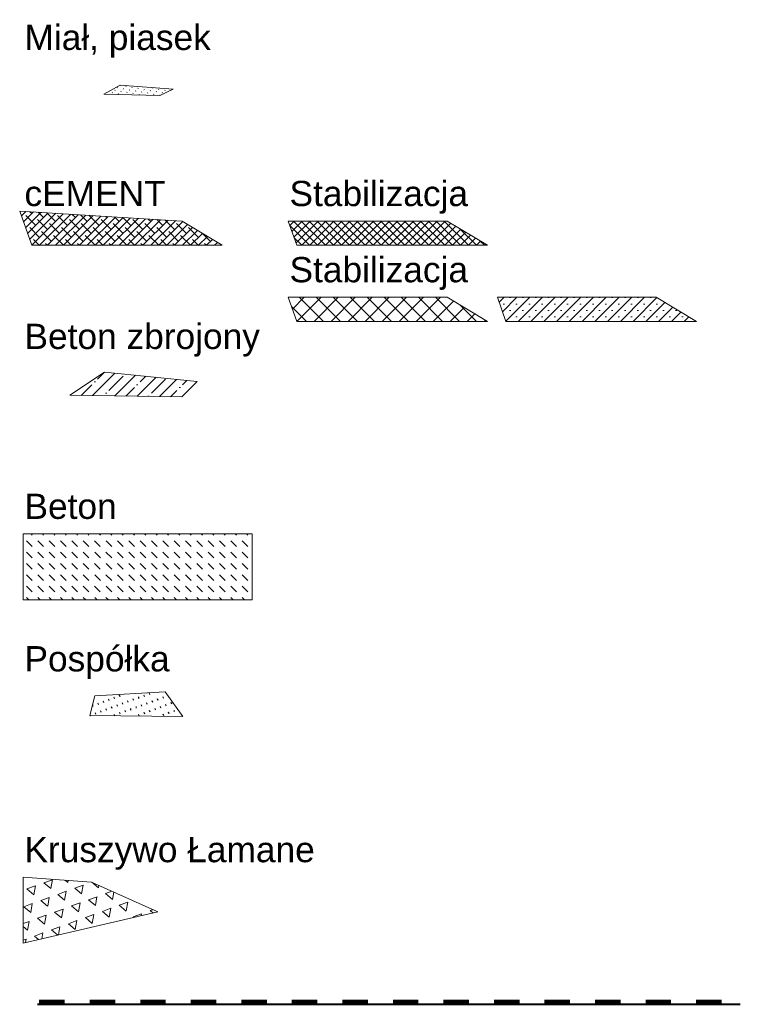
# Model space of a CAD drawing. Header units: millimetres. Extents: x 120.8 to 145.7, y 263.2 to 302.2.
# Tile 12 of 12: x 142.8 to 145.7, y 287.2 to 291.1. Entities that reach past the tile are written whole.
import ezdxf

# ---------------------------------------------------------------- set-up
doc = ezdxf.new("R2010")
doc.units = ezdxf.units.MM
doc.linetypes.add('ACAD_ISO03W100', pattern=[30, 12, -18])
doc.layers.get('0').update_dxf_attribs({"lineweight": 40})
for name, color, linetype, lineweight in [('IZOLACJA', 6, 'ACAD_ISO03W100', 100), ('opis', 7, 'Continuous', 15), ('POSPÓŁKA', 1, 'Continuous', 40), ('wypełnienie', 3, 'Continuous', 13)]:
    doc.layers.add(name, color=color, linetype=linetype, lineweight=lineweight)
doc.layers.add('obwodki', color=7, linetype='Continuous', lineweight=15, plot=False)

msp = doc.modelspace()

# ---------------------------------------------------------------- hatches: boundary and pattern name
at = {"layer": 'POSPÓŁKA'}
h = msp.add_hatch(dxfattribs=at)
h.set_pattern_fill('ACAD_ISO07W100', color=256, scale=0.0065, angle=20, style=0)
h.set_pattern_definition([(20, (10.76618, -7.773887), (-0.0111156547, 0.0305400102), [0.00325, -0.0195])])
h.paths.add_polyline_path([(143.4836, 288.373), (143.4147, 288.471), (143.1359, 288.454), (143.1154, 288.3773)])
at = {"layer": 'wypełnienie'}
h = msp.add_hatch(dxfattribs=at)
h.set_pattern_fill('ACAD_ISO07W100', color=256, scale=0.004, angle=45, style=0)
h.set_pattern_definition([(45, (10.766179, -7.229387), (-0.0141421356, 0.0141421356), [0.002, -0.012])])
h.paths.add_polyline_path([(143.3925, 290.8317), (143.4463, 290.8571), (143.2356, 290.8727), (143.1719, 290.8373)])
h = msp.add_hatch(dxfattribs=at)
h.set_pattern_fill('ANSI38', color=256, scale=0.007, style=0)
h.set_pattern_definition([(45, (10.766179, -7.773887), (-0.0157154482, 0.0157154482), []), (135, (10.766179, -7.773887), (-0.0471463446, 0.0157154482), [0.0555625, -0.0333375])])
h.paths.add_polyline_path([(142.886, 290.2382), (143.6403, 290.2382), (143.4814, 290.3342), (142.8385, 290.3737)])
h = msp.add_hatch(dxfattribs=at)
h.set_pattern_fill('ANSI37', color=256, scale=0.007, style=0)
h.set_pattern_definition([(45, (10.766179, -7.773887), (-0.0157154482, 0.0157154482), []), (135, (10.766179, -7.773887), (-0.0157154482, -0.0157154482), [])])
h.paths.add_polyline_path([(143.9349, 290.2382), (144.6893, 290.2382), (144.5304, 290.3342), (143.9013, 290.3342)])
h = msp.add_hatch(dxfattribs=at)
h.set_pattern_fill('ANSI37', color=256, scale=0.015, style=0)
h.set_pattern_definition([(45, (10.76618, -7.773887), (-0.0336759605, 0.0336759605), []), (135, (10.76618, -7.773887), (-0.0336759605, -0.0336759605), [])])
h.paths.add_polyline_path([(143.9349, 289.9366), (144.6893, 289.9366), (144.5304, 290.0326), (143.9013, 290.0326)])
h = msp.add_hatch(dxfattribs=at)
h.set_pattern_fill('SACNCR', color=256, scale=0.015, style=0)
h.set_pattern_definition([(45, (10.76618, -7.773887), (-0.0252569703, 0.0252569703), []), (45, (10.791436, -7.773887), (-0.0252569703, 0.0252569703), [0, -0.03571875])])
h.paths.add_polyline_path([(144.7625, 289.9366), (145.5169, 289.9366), (145.358, 290.0326), (144.7289, 290.0326)])
h = msp.add_hatch(dxfattribs=at)
h.set_pattern_fill('ANSI35', color=256, scale=0.01, style=0)
h.set_pattern_definition([(45, (10.76618, -7.77389), (-0.04490128, 0.04490128), []), (45, (10.81108, -7.77389), (-0.04490128, 0.04490128), [0.079375, -0.015875, 0, -0.015875])])
h.paths.add_polyline_path([(143.4802, 289.638), (143.5412, 289.699), (143.1744, 289.7364), (143.0375, 289.6444)])
h = msp.add_hatch(dxfattribs=at)
h.set_pattern_fill('DASH', color=256, scale=0.01, angle=315, style=0)
h.set_pattern_definition([(315, (10.76618, -7.773887), (0.0449012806, -1e-17), [0.03175, -0.03175])])
h.paths.add_polyline_path([(142.8523, 289.0958), (142.8523, 288.8347), (143.7585, 288.8347), (143.7585, 289.0958)])
h = msp.add_hatch(dxfattribs=at)
h.set_pattern_fill('TRIANG', color=256, scale=0.0075, angle=20, style=0)
h.set_pattern_definition([(80, (10.76618, -7.77389), (-0.054724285, 0.045919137), [0.03571875, -0.03571875]), (140, (10.76618, -7.77389), (-0.067129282, -0.024433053), [0.03571875, -0.03571875]), (20, (10.738817, -7.75093), (0.012404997, 0.07035219), [0.03571875, -0.03571875])])
h.paths.add_polyline_path([(143.3849, 287.5987), (143.1232, 287.7173), (142.8523, 287.7365), (142.8523, 287.4754)])

# ---------------------------------------------------------------- linework, layer by layer
msp.add_line((142.9088, 287.2332), (145.6904, 287.2332))
at = {"layer": 'IZOLACJA', "ltscale": 0.003}
msp.add_line((142.916, 287.2432), (145.6835, 287.2434), dxfattribs=at)
at = {"layer": 'obwodki'}
for points in [[(143.2356, 290.8727), (143.4463, 290.8571), (143.3925, 290.8317), (143.1719, 290.8373)], [(142.8385, 290.3737), (143.4814, 290.3342), (143.6403, 290.2382), (142.886, 290.2382)], [(143.9013, 290.3342), (144.5304, 290.3342), (144.6893, 290.2382), (143.9349, 290.2382)], [(143.9013, 290.0326), (144.5304, 290.0326), (144.6893, 289.9366), (143.9349, 289.9366)], [(144.7289, 290.0326), (145.358, 290.0326), (145.5169, 289.9366), (144.7625, 289.9366)], [(143.1744, 289.7364), (143.5412, 289.699), (143.4802, 289.638), (143.0375, 289.6444)], [(142.8523, 289.0958), (143.7585, 289.0958), (143.7585, 288.8347), (142.8523, 288.8347)], [(143.1359, 288.454), (143.4147, 288.471), (143.4836, 288.373), (143.1154, 288.3773)], [(142.8523, 287.7365), (143.1232, 287.7173), (143.3849, 287.5987), (142.8523, 287.4754)]]:
    msp.add_lwpolyline(points, close=True, dxfattribs=at)

# ---------------------------------------------------------------- texts
at = {"layer": 'opis', "char_height": 0.1, "attachment_point": 1}
for s, insert, width in [('{\\fArial|b0|i0|c238|p34;Miał, piasek}', (142.8573, 291.1115), 1.021), ('{\\fArial|b0|i0|c238|p34;cEMENT}', (142.8573, 290.4934), 1.021), ('{\\fArial|b0|i0|c238|p34;Stabilizacja}', (143.9063, 290.4934), 1.021), ('{\\fArial|b0|i0|c238|p34;Stabilizacja}', (143.9063, 290.1919), 1.021), ('{\\fArial|b0|i0|c238|p34;Beton zbrojony}', (142.8573, 289.9278), 1.021), ('{\\fArial|b0|i0|c238|p34;Beton}', (142.8573, 289.255), 1.021), ('{\\fArial|b0|i0|c238|p34;Pospółka}', (142.8573, 288.6513), 1.021), ('{\\fArial|b0|i0|c238|p34;Kruszywo Łamane}', (142.8573, 287.8958), 1.852981)]:
    msp.add_mtext(s, dxfattribs=dict(at, insert=insert, width=width))

doc.saveas('drawing.dxf')
